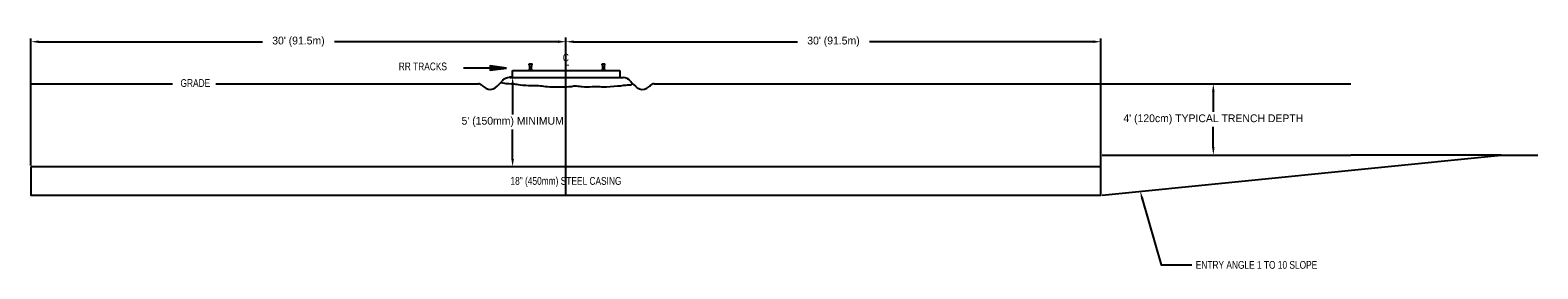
# Model space of a CAD drawing. Extents: x 6.2 to 90.7, y 51.6 to 65.
import ezdxf
from ezdxf.enums import TextEntityAlignment as Align

# ---------------------------------------------------------------- set-up
doc = ezdxf.new("R2010")
doc.units = 0
doc.header["$MEASUREMENT"] = 0
doc.layers.get('0').update_dxf_attribs({"linetype": 'CONTINUOUS'})
doc.layers.get('Defpoints').update_dxf_attribs({"linetype": 'CONTINUOUS'})
for name, color, linetype in [('Dimension', 4, 'CONTINUOUS'), ('Dwg_Notes', 7, 'CONTINUOUS'), ('STEEL_CASING', 5, 'CONTINUOUS'), ('TEXT', 7, 'CONTINUOUS')]:
    doc.layers.add(name, color=color, linetype=linetype)
doc.styles.add('SIMPLEX', font='fsimplex.shx')
doc.styles.get("Standard").update_dxf_attribs({"font": 'fsimplex.shx'})
doc.dimstyles.get("Standard").update_dxf_attribs({"dimtxt": 0.18, "dimasz": 0.18, "dimexe": 0.18, "dimexo": 0.0625, "dimgap": 0.09, "dimtad": 0, "dimtih": 1, "dimtoh": 1, "dimdec": 4, "dimzin": 0, "dimdsep": 46, "dimtxsty": 'Standard', "dimcen": 0.09, "dimadec": 0, "dimazin": 0, "dimtfac": 1, "dimtdec": 4, "dimtofl": 0, "dimtmove": 0, "dimatfit": 3, "dimfxl": 1, "dimtolj": 1, "dimtzin": 0, "dimarcsym": 0})

# ---------------------------------------------------------------- blocks, each defined once
blk = doc.blocks.new('LONGARROW')
at = {"linetype": 'Continuous'}
blk.add_hatch(color=0, dxfattribs=at).paths.add_polyline_path([(0, 0), (2, -0.25), (2, 0.25)])
at = {"color": 0, "linetype": 'Continuous'}
blk.add_lwpolyline([(0, 0), (2, -0.25), (2, 0.25)], close=True, dxfattribs=at)
blk = doc.blocks.new('*D2')
at = {"layer": 'Defpoints', "color": 0, "transparency": 16777216}
for p in [(6.226, 64.331), (6.226, 57.313), (36.226, 57.313)]:
    blk.add_point(p, dxfattribs=at)
at = {"layer": 'Dimension', "lineweight": -2, "transparency": 16777216}
for p, q in [((6.226, 57.376), (6.226, 64.511)), ((6.663, 64.331), (19.21, 64.331)), ((35.789, 64.331), (23.242, 64.331)), ((36.226, 57.376), (36.226, 64.511))]:
    blk.add_line(p, q, dxfattribs=at)
at = {"layer": 'Dimension', "transparency": 16777216}
for points in [[(6.663, 64.404), (6.663, 64.259), (6.226, 64.331)], [(35.789, 64.404), (35.789, 64.259), (36.226, 64.331)]]:
    blk.add_solid(points, dxfattribs=at)
at = {"layer": 'Dimension', "transparency": 16777216, "insert": (21.226, 64.331), "char_height": 0.4372, "attachment_point": 5, "style": 'SIMPLEX'}
blk.add_mtext("\\A1;30' (91.5m)", dxfattribs=at)
blk = doc.blocks.new('*D3')
at = {"layer": 'Defpoints', "color": 0, "transparency": 16777216}
for p in [(33.236, 62.339), (33.236, 57.313), (33.236, 57.313)]:
    blk.add_point(p, dxfattribs=at)
at = {"layer": 'Dimension', "lineweight": -2, "transparency": 16777216}
for p, q in [((33.174, 62.339), (33.056, 62.339)), ((33.236, 61.902), (33.236, 60.249)), ((33.236, 57.75), (33.236, 59.403)), ((33.174, 57.313), (33.056, 57.313))]:
    blk.add_line(p, q, dxfattribs=at)
at = {"layer": 'Dimension', "transparency": 16777216}
for points in [[(33.163, 61.902), (33.309, 61.902), (33.236, 62.339)], [(33.163, 57.75), (33.309, 57.75), (33.236, 57.313)]]:
    blk.add_solid(points, dxfattribs=at)
at = {"layer": 'Dimension', "transparency": 16777216, "insert": (33.236, 59.826), "char_height": 0.4372, "attachment_point": 5, "style": 'SIMPLEX'}
blk.add_mtext("\\A1;5' (150mm) MINIMUM", dxfattribs=at)
blk = doc.blocks.new('*D4')
at = {"layer": 'Defpoints', "color": 0, "transparency": 16777216}
for p in [(36.226, 64.331), (36.226, 55.713), (66.226, 55.713)]:
    blk.add_point(p, dxfattribs=at)
at = {"layer": 'Dimension', "lineweight": -2, "transparency": 16777216}
for p, q in [((36.226, 55.776), (36.226, 64.511)), ((36.663, 64.331), (49.21, 64.331)), ((65.789, 64.331), (53.242, 64.331)), ((66.226, 55.776), (66.226, 64.511))]:
    blk.add_line(p, q, dxfattribs=at)
at = {"layer": 'Dimension', "transparency": 16777216}
for points in [[(36.663, 64.404), (36.663, 64.259), (36.226, 64.331)], [(65.789, 64.404), (65.789, 64.259), (66.226, 64.331)]]:
    blk.add_solid(points, dxfattribs=at)
at = {"layer": 'Dimension', "transparency": 16777216, "insert": (51.226, 64.331), "char_height": 0.4372, "attachment_point": 5, "style": 'SIMPLEX'}
blk.add_mtext("\\A1;30' (91.5m)", dxfattribs=at)
blk = doc.blocks.new('*D5')
at = {"layer": 'Defpoints', "color": 0, "transparency": 16777216}
for p in [(66.226, 61.966), (66.299, 57.966), (72.525, 57.966)]:
    blk.add_point(p, dxfattribs=at)
at = {"layer": 'Dimension', "lineweight": -2, "transparency": 16777216}
for p, q in [((66.288, 61.966), (72.705, 61.966)), ((72.525, 61.529), (72.525, 60.389)), ((72.525, 58.404), (72.525, 59.543)), ((66.362, 57.966), (72.705, 57.966))]:
    blk.add_line(p, q, dxfattribs=at)
at = {"layer": 'Dimension', "transparency": 16777216}
for points in [[(72.452, 61.529), (72.598, 61.529), (72.525, 61.966)], [(72.452, 58.404), (72.598, 58.404), (72.525, 57.966)]]:
    blk.add_solid(points, dxfattribs=at)
at = {"layer": 'Dimension', "transparency": 16777216, "insert": (72.525, 59.966), "char_height": 0.4372, "attachment_point": 5, "style": 'SIMPLEX'}
blk.add_mtext("\\A1;4' (120cm) {\\C7;TYPICAL TRENCH DEPTH}", dxfattribs=at)

msp = doc.modelspace()

# ---------------------------------------------------------------- linework, layer by layer
for p, q in [((36.226, 63.776), (36.226, 64.559)), ((33.236, 62.339), (33.236, 62.713)), ((33.236, 62.713), (39.248, 62.713)), ((34.167, 63.089), (34.328, 63.089)), ((34.167, 63.015), (34.167, 63.089)), ((34.205, 62.987), (34.167, 63.015)), ((34.167, 62.717), (34.205, 62.81)), ((34.205, 62.81), (34.205, 62.987)), ((34.29, 62.987), (34.328, 63.015)), ((34.29, 62.81), (34.29, 62.987)), ((34.328, 62.717), (34.29, 62.81)), ((34.328, 63.015), (34.328, 63.089)), ((38.255, 63.089), (38.415, 63.089)), ((38.255, 63.015), (38.255, 63.089)), ((38.292, 62.987), (38.255, 63.015)), ((38.255, 62.717), (38.292, 62.81)), ((38.292, 62.81), (38.292, 62.987)), ((38.378, 62.987), (38.415, 63.015)), ((38.378, 62.81), (38.378, 62.987)), ((38.415, 62.717), (38.378, 62.81)), ((38.415, 63.015), (38.415, 63.089)), ((39.248, 62.713), (39.248, 62.339)), ((6.183, 61.966), (14.156, 61.966)), ((16.603, 61.966), (31.315, 61.966)), ((33.155, 62.313), (33.062, 62.313)), ((33.097, 62.313), (39.332, 62.313)), ((39.332, 62.313), (39.425, 62.313)), ((41.172, 61.966), (80.226, 61.966))]:
    msp.add_line(p, q)
for points in [[(32.888, 62.854), (30.476, 62.854)], [(66.299, 57.966), (80.226, 57.966)], [(66.299, 55.713), (88.666, 57.966), (90.721, 57.966)], [(88.666, 57.966), (80.226, 57.966)]]:
    msp.add_lwpolyline(points)
for centre, radius, start, end in [((31.289, 61.623), 0.344, 49.7456, 85.70012), ((32.812, 63.421), 2.012, 229.7456, 237.52385), ((31.981, 62.116), 0.465, 237.52385, 307.45178), ((30.867, 63.57), 2.296, 307.45178, 320.74545), ((33.06, 61.778), 0.535, 89.77915, 140.74545), ((39.427, 61.778), 0.535, 39.25455, 90.22085), ((41.619, 63.57), 2.296, 219.25455, 232.54822), ((40.506, 62.116), 0.465, 232.54822, 302.47615), ((39.675, 63.421), 2.012, 302.47615, 310.2544), ((41.198, 61.623), 0.344, 94.29988, 130.2544)]:
    msp.add_arc(centre, radius, start, end)
at = {"layer": 'Dwg_Notes', "linetype": 'ByBlock', "lineweight": -2}
msp.add_line((70.962, 51.799), (71.322, 51.799), dxfattribs=at)
msp.add_lwpolyline([(68.544, 55.507), (69.603, 51.799), (70.962, 51.799)], dxfattribs=at)
at = {"layer": 'Dwg_Notes'}
msp.add_solid([(68.474, 55.487), (68.424, 55.927), (68.614, 55.527)], dxfattribs=at)
at = {"layer": 'STEEL_CASING'}
msp.add_lwpolyline([(6.226, 57.313), (6.226, 55.713), (66.226, 55.713), (66.226, 57.313)], close=True, dxfattribs=at)
at = {"layer": 'TEXT', "color": 7}
msp.add_lwpolyline([(32.582, 62.044), (32.659, 62.025), (32.782, 62.006), (32.859, 61.987), (32.935, 61.987), (33.049, 61.977), (33.173, 61.968), (33.249, 61.968), (33.325, 61.958), (33.401, 61.949), (33.477, 61.939), (33.554, 61.92), (33.677, 61.911), (33.811, 61.892), (33.982, 61.882), (34.134, 61.873), (34.268, 61.873), (34.344, 61.873), (34.439, 61.863), (34.553, 61.863), (34.687, 61.863), (34.801, 61.854), (34.877, 61.854), (34.972, 61.844), (35.086, 61.825), (35.182, 61.816), (35.315, 61.806), (35.448, 61.797), (35.62, 61.797), (35.791, 61.797), (35.886, 61.806), (35.962, 61.806), (36.039, 61.806), (36.172, 61.806), (36.267, 61.806), (36.381, 61.816), (36.534, 61.825), (36.667, 61.854), (36.8, 61.854), (36.895, 61.844), (36.991, 61.835), (37.067, 61.825), (37.143, 61.816), (37.257, 61.806), (37.41, 61.797), (37.543, 61.797), (37.695, 61.816), (37.81, 61.825), (37.933, 61.825), (38.048, 61.825), (38.124, 61.816), (38.228, 61.806), (38.324, 61.806), (38.495, 61.806), (38.704, 61.816), (38.933, 61.835), (39.123, 61.854), (39.219, 61.854), (39.295, 61.854), (39.371, 61.873), (39.447, 61.882), (39.523, 61.882), (39.599, 61.892), (39.676, 61.901), (39.761, 61.911), (39.876, 61.911), (39.942, 61.949)], dxfattribs=at)

# ---------------------------------------------------------------- block references
at = {"xscale": 0.4554287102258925, "yscale": 0.4554287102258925, "zscale": 3.64342968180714, "rotation": 180}
msp.add_blockref('LONGARROW', (32.888, 62.854), dxfattribs=at)

# ---------------------------------------------------------------- texts
at = {"style": 'SIMPLEX', "width": 0.8}
for s, height, p in [('C', 0.437, (36.051, 63.222)), ('L', 0.437, (36.151, 62.995)), ('RR TRACKS', 0.4372, (26.851, 62.725)), ('GRADE', 0.4372, (14.615, 61.792))]:
    msp.add_text(s, height=height, dxfattribs=at).set_placement(p)
at = {"layer": 'Dwg_Notes', "style": 'SIMPLEX', "width": 0.8}
msp.add_text('18" (450mm) STEEL CASING', height=0.43721, dxfattribs=at).set_placement((36.226, 56.513), align=Align.MIDDLE_CENTER)
msp.add_text(' ENTRY ANGLE 1 TO 10 SLOPE', height=0.4372, dxfattribs=at).set_placement((71.412, 51.58))

# ---------------------------------------------------------------- dimensions: what is measured, and where the dimension line sits
at = {"layer": 'Dimension'}
for base, p1, p2, picture, middle in [((6.226, 64.331), (36.226, 57.313), (6.226, 57.313), '*D2', (21.226, 64.331)), ((36.226, 64.331), (66.226, 55.713), (36.226, 55.713), '*D4', (51.226, 64.331))]:
    dim = msp.add_linear_dim(base=base, p1=p1, p2=p2, text="<>' (91.5m)", dimstyle='Standard', override={"dimtxt": 0.4372, "dimasz": 0.4372, "dimdec": 0, "dimtxsty": 'SIMPLEX', "dimclrd": 256, "dimclre": 256, "dimclrt": 256, "dimaunit": 1, "dimtfac": 0.8, "dimtdec": 0}, dxfattribs=at)
    dim.commit()
    dim.dimension.update_dxf_attribs({"geometry": picture, "text_midpoint": middle})
dim = msp.add_linear_dim(base=(33.236, 57.313), p1=(33.236, 62.339), p2=(33.236, 57.313), angle=90, text="<>' (150mm) MINIMUM", dimstyle='Standard', override={"dimtxt": 0.4372, "dimasz": 0.4372, "dimdec": 0, "dimtxsty": 'SIMPLEX', "dimclrd": 256, "dimclre": 256, "dimclrt": 256, "dimaunit": 1, "dimtfac": 0.8, "dimtdec": 0}, dxfattribs=at)
dim.commit()
dim.dimension.update_dxf_attribs({"geometry": '*D3', "text_midpoint": (33.236, 59.826)})
dim = msp.add_linear_dim(base=(72.525, 57.966), p1=(66.226, 61.966), p2=(66.299, 57.966), angle=90, text="<>' (120cm) {\\C7;TYPICAL TRENCH DEPTH}", dimstyle='Standard', override={"dimtxt": 0.4372, "dimasz": 0.4372, "dimdec": 0, "dimtxsty": 'SIMPLEX', "dimclrd": 256, "dimclre": 256, "dimclrt": 256, "dimaunit": 1, "dimtfac": 0.8, "dimtdec": 0}, dxfattribs=at)
dim.commit()
dim.dimension.update_dxf_attribs({"geometry": '*D5', "text_midpoint": (72.525, 59.966), "dimtype": 160})

doc.saveas('drawing.dxf')
